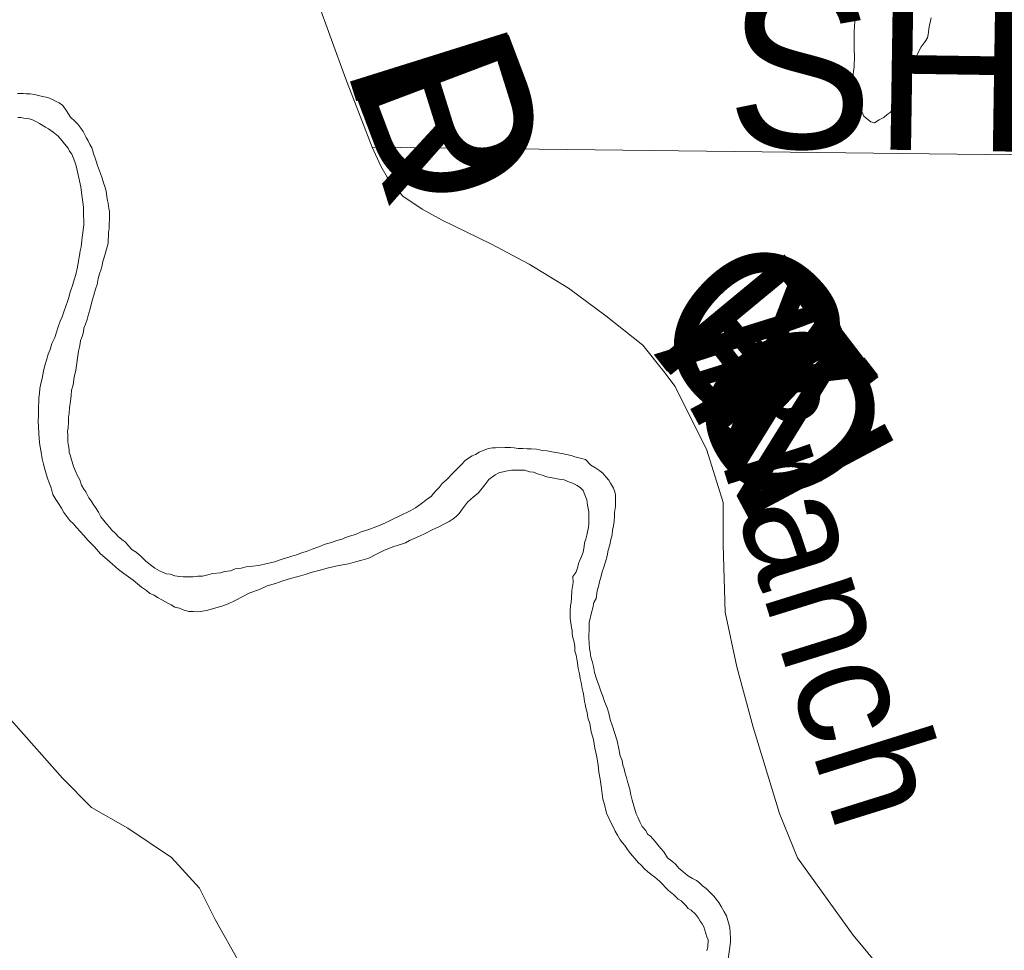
# Model space of a CAD drawing. Header units: feet. Extents: x 92 to 141.3, y -5 to 23.6.
# Tile 85 of 256: x 113.248 to 113.94, y 3.096 to 3.751. Entities that reach past the tile are written whole.
import ezdxf
from ezdxf.enums import TextEntityAlignment as Align

# ---------------------------------------------------------------- set-up
doc = ezdxf.new("R2010")
doc.units = ezdxf.units.FT
doc.header["$MEASUREMENT"] = 0
doc.linetypes.add('CUY - Design$0$DGN1', pattern=[2231.760665, 0, -2231.760665])
for name, color, linetype, lineweight in [('CUY - Design$0$GM_X_City_Street', 7, 'Continuous', 0), ('CUY - Design$0$GM_X_Corporation', 7, 'CUY - Design$0$DGN1', 13), ('CUY - Design$0$GM_X_Major_River', 5, 'Continuous', 13), ('CUY - Design$0$GM_X_Major_River_Text', 5, 'Continuous', 0), ('CUY - Design$0$GM_X_Minor_Lake', 5, 'Continuous', 0)]:
    doc.layers.add(name, color=color, linetype=linetype, lineweight=lineweight)
doc.layers.add('TX_X_20', color=7, linetype='Continuous')
doc.styles.add('CUY - Design$0$Styledgn030', font='dgn030.shx')
doc.styles.add('CUY - Design$0$Styledgn031', font='dgn031.shx')

msp = doc.modelspace()

# ---------------------------------------------------------------- linework, layer by layer
at = {"layer": 'CUY - Design$0$GM_X_City_Street', "flags": 128}
for points in [[(113.49595, 3.66102), (113.48856, 3.67979), (113.47719, 3.70951), (113.45704, 3.76511), (113.43925, 3.81448), (113.43345, 3.82836), (113.42855, 3.835), (113.42404, 3.83873)], [(113.86495, 3.06948), (113.83407, 3.1069), (113.79498, 3.16124), (113.78224, 3.19229), (113.76381, 3.25305), (113.75215, 3.29559), (113.74402, 3.33402), (113.74271, 3.38125), (113.74271, 3.41115), (113.73117, 3.44789), (113.70881, 3.49257), (113.70102, 3.50315), (113.68619, 3.52163), (113.66004, 3.54243), (113.63398, 3.5619), (113.60626, 3.57874), (113.5792, 3.59293), (113.54513, 3.60969), (113.53101, 3.61736), (113.51749, 3.6266), (113.51287, 3.63155), (113.50635, 3.63989), (113.50189, 3.64765), (113.49595, 3.66102)], [(113.49595, 3.66102), (114.31847, 3.65122)], [(113.55638, 2.70887), (113.52313, 2.76576), (113.50725, 2.79921), (113.49062, 2.84751), (113.47399, 2.89827), (113.43864, 2.98704), (113.41348, 3.05846), (113.40252, 3.08736), (113.38539, 3.11792), (113.37439, 3.13981), (113.35475, 3.16133), (113.32399, 3.18206), (113.29856, 3.19659), (113.27809, 3.21728), (113.24371, 3.25617), (113.20238, 3.30085), (113.16188, 3.348), (113.13077, 3.3807), (113.09066, 3.42248), (113.05998, 3.44809), (112.99364, 3.49483), (112.98733, 3.49849)]]:
    msp.add_lwpolyline(points, dxfattribs=at)
at = {"layer": 'CUY - Design$0$GM_X_Corporation', "flags": 128}
for points in [[(112.94219, 3.88668), (112.92863, 3.87531), (112.95793, 3.81248), (112.94861, 3.81084), (112.95859, 3.78186), (112.97514, 3.76798), (112.98192, 3.76786), (113.0003, 3.74256), (113.01368, 3.7194), (113.03014, 3.73274), (113.04485, 3.77314), (113.02957, 3.8231), (113.04078, 3.82718), (113.06039, 3.76305), (113.07009, 3.78485), (113.08737, 3.81876), (113.11139, 3.84639), (113.10886, 3.85375), (113.11984, 3.85822), (113.16845, 3.87506), (113.20519, 3.89038), (113.22146, 3.89315), (113.22854, 3.89344), (113.24309, 3.89267), (113.26395, 3.89047), (113.32205, 3.88302), (113.32274, 3.92313), (113.35358, 3.92205), (113.35279, 3.87681), (113.37315, 3.87173), (113.38711, 3.86301), (113.39477, 3.89375), (113.40932, 3.90829), (113.45075, 3.8834), (113.45831, 3.89209), (113.4615, 3.90401), (113.41207, 3.91819), (113.42165, 3.95395), (113.47109, 3.93978), (113.48296, 3.98409), (113.50298, 4.04571), (113.62639, 4.04787), (113.60637, 3.98624), (113.75178, 3.98878), (113.74897, 3.82794), (113.80592, 3.82595), (113.80606, 3.83418), (113.8519, 3.83258), (113.85503, 3.89215), (113.94069, 3.88766), (113.93959, 3.82493), (114.04289, 3.89726), (114.07658, 3.89549), (114.07607, 3.8811), (114.21587, 3.87622), (114.21341, 3.80591), (114.28716, 3.80205), (114.28571, 3.71875), (114.34877, 3.71544), (114.35105, 3.72716), (114.35556, 3.7364), (114.36056, 3.73965), (114.45795, 3.93933), (114.56408, 3.93747), (114.57426, 3.94766), (114.58881, 3.96499), (114.60335, 3.97677), (114.81431, 4.19377), (114.84069, 4.23531), (114.86993, 4.2747), (115.44633, 5.22009), (115.50102, 5.30945), (115.52838, 5.36403), (115.54788, 5.4201), (115.56609, 5.50089), (115.57251, 5.53071), (115.56823, 5.56032), (115.54169, 5.69672), (115.52856, 5.75832), (115.51673, 5.79479), (115.49355, 5.82196), (115.49211, 5.83224), (115.669, 5.83398), (115.8477, 5.83484), (115.91124, 5.95021), (116.04276, 5.95703), (116.32771, 5.94325), (116.47384, 5.95348), (116.97435, 5.93963), (116.99262, 5.95333), (117.23009, 5.94983), (117.23374, 5.94298), (117.32085, 5.94295), (117.38705, 6.00814), (117.41011, 6.02356), (117.43539, 6.0387), (117.46314, 6.05337), (117.48873, 6.06525), (117.51317, 6.07521), (117.54127, 6.08508), (117.56443, 6.09202), (117.58045, 6.0962), (117.60001, 6.10065), (117.6313, 6.10629), (117.65379, 6.10925), (117.67248, 6.11102), (117.6978, 6.11245), (117.72894, 6.11267), (117.7754, 6.11104), (118.36809, 6.09035), (118.38557, 6.08974), (118.38322, 6.00934), (118.379, 5.96497), (118.3705, 5.91717), (118.34637, 5.8457), (118.18092, 5.84355), (118.18138, 5.56514), (118.17276, 4.83841), (118.16283, 4.08284), (118.15867, 3.55865), (117.62314, 3.57161), (117.54442, 3.57456), (117.54423, 3.56301), (117.14798, 3.56579), (117.14815, 3.45072), (117.01264, 3.4513), (117.01409, 3.58495), (116.35081, 3.60221), (114.93616, 3.64097), (114.91521, 3.63848), (114.90212, 3.63368), (114.86548, 3.63411), (114.86573, 3.6412), (114.86156, 3.644), (114.06143, 3.65609), (113.05835, 3.67123), (112.97439, 3.66664), (112.97399, 3.63234), (112.95472, 3.63808), (112.94314, 3.64958), (112.93527, 3.66233), (112.91858, 3.7163), (112.90068, 3.76531), (112.89236, 3.78548), (112.87869, 3.80398), (112.86049, 3.82288), (112.83283, 3.83884), (112.81714, 3.84743), (112.79486, 3.85558), (112.7668, 3.86865), (112.75523, 3.87685), (112.74613, 3.88629), (112.73411, 3.9048), (112.725, 3.9192), (112.7093, 3.9315), (112.69486, 3.93474), (112.67139, 3.93339), (112.62733, 3.92823), (112.60304, 3.92317), (112.55325, 3.91015), (112.54212, 3.9101), (112.53387, 3.91377), (112.52475, 3.92982), (112.51894, 3.93969), (112.50985, 3.94543), (112.49213, 3.94658), (112.48101, 3.94818), (112.47357, 3.95269), (112.46652, 3.9642), (112.45862, 3.98479), (112.45353, 4.02108), (112.45757, 4.04337), (112.47025, 4.06736), (112.48624, 4.086), (112.49938, 4.09638), (112.51665, 4.10388), (112.54711, 4.11062), (112.57965, 4.11366), (112.59775, 4.1187), (112.61628, 4.12167), (112.66033, 4.12806), (112.67062, 4.13265), (112.68253, 4.14013), (112.6973, 4.1567), (112.70918, 4.17285), (112.72519, 4.18777), (112.73668, 4.19897), (112.75841, 4.22547), (112.77231, 4.25483), (112.77553, 4.27299), (112.77298, 4.29361), (112.76839, 4.30927), (112.75969, 4.32202), (112.74894, 4.33145), (112.73408, 4.33881), (112.72007, 4.33875), (112.70444, 4.3329), (112.67978, 4.31958), (112.65715, 4.31205), (112.63656, 4.30989), (112.62049, 4.31064), (112.60688, 4.31512), (112.58952, 4.32906), (112.57711, 4.34344), (112.56755, 4.36444), (112.56253, 4.38381), (112.53207, 4.37872), (112.50738, 4.37035), (112.48312, 4.35868), (112.43584, 4.3333), (112.4198, 4.32704), (112.41033, 4.32534), (112.39756, 4.32693), (112.38519, 4.32935), (112.37156, 4.33919), (112.35586, 4.35108), (112.34551, 4.36341), (112.33802, 4.38318), (112.31844, 4.43919), (112.31634, 4.4495), (112.31711, 4.46229), (112.32197, 4.48253), (112.32853, 4.49287), (112.36413, 4.55451), (112.40097, 4.61533), (112.40712, 4.62319), (112.41492, 4.62983), (112.42766, 4.63649), (112.45112, 4.64196), (112.48945, 4.63843), (112.508, 4.63439), (112.57317, 4.61448), (112.58842, 4.61207), (112.60366, 4.61421), (112.61764, 4.62046), (112.63328, 4.62342), (112.65141, 4.62268), (112.67076, 4.62607), (112.68762, 4.6344), (112.70854, 4.65636), (112.71997, 4.68364), (112.72444, 4.70058), (112.72602, 4.71833), (112.71812, 4.73685), (112.70746, 4.74956), (112.66977, 4.77665), (112.64911, 4.7914), (112.63464, 4.80495), (112.61727, 4.82344), (112.59786, 4.83572), (112.5731, 4.84551), (112.5496, 4.84994), (112.55095, 5.03353), (112.61164, 4.99874), (112.65662, 4.97915), (112.68302, 4.97143), (112.70238, 4.97111), (112.71391, 4.97323), (112.73159, 4.98156), (112.7472, 4.99401), (112.75702, 5.00932), (112.76638, 5.04072), (112.78259, 5.10928), (112.79384, 5.18153), (112.79992, 5.20879), (112.80844, 5.24224), (112.81905, 5.26829), (112.83827, 5.30386), (112.85097, 5.32207), (112.93222, 5.40454), (112.94864, 5.41824), (112.98276, 5.43861), (113.01399, 5.45815), (113.01927, 5.74802), (113.07726, 5.79766), (113.11292, 5.82725), (113.40537, 5.82612), (114.07004, 5.82775), (114.1077, 5.82795), (114.0993, 5.81278), (114.07936, 5.78816), (114.04137, 5.73391), (114.03567, 5.72272), (114.00995, 5.69609), (114.01889, 5.67397), (114.01401, 5.67179), (114.02934, 5.63384), (113.5937, 5.05572), (113.59353, 5.05004), (113.59284, 5.04232), (113.59207, 5.03716), (113.59145, 5.0339), (113.59065, 5.0303), (113.58973, 5.02671), (113.58755, 5.0197), (113.58487, 5.01276), (113.58285, 5.00828), (113.58091, 5.00442), (113.55284, 5.01998), (113.53917, 4.99893), (113.55661, 4.98088), (113.56165, 4.97545), (113.56523, 4.97136), (113.5698, 4.96585), (113.57304, 4.96173), (113.57604, 4.95772), (113.38191, 4.79482), (113.3857, 5.01219), (113.37956, 5.00132), (113.32108, 4.91912), (113.28454, 4.8746), (113.29914, 4.80265), (113.34297, 4.79922), (113.35026, 4.72728), (113.20045, 4.63139), (112.96293, 4.41564), (112.92997, 4.37122), (112.89601, 4.33334), (112.86718, 4.27883), (112.8506, 4.20852), (112.85178, 4.07265), (112.87231, 4.01103), (112.94219, 3.88668)], [(112.97399, 3.63234), (112.97439, 3.66664), (113.05835, 3.67123), (114.06143, 3.65609), (114.86156, 3.644), (114.86573, 3.6412), (114.86548, 3.63411), (114.86467, 3.61066), (114.53544, 3.30008), (114.5284, 2.89824), (114.84319, 2.89096), (114.83913, 2.73911), (114.91785, 2.73657), (114.91883, 2.72834), (114.95177, 2.72859), (114.95084, 2.7129), (115.00316, 2.71189), (114.99891, 2.56074), (114.99132, 2.35905), (114.99129, 2.35825), (115.03398, 2.35704), (115.0227, 2.12375), (115.10429, 2.1217), (115.10516, 2.01028), (115.18054, 2.00979), (115.18053, 1.98379), (115.1472, 1.98121), (115.14556, 1.7905), (115.17768, 1.79141), (115.17717, 1.74312), (115.11542, 1.74093), (115.11296, 1.49614), (114.95353, 1.49698), (114.9532, 1.4099), (114.92472, 1.35952), (114.79342, 1.40702), (114.79248, 1.36078), (114.65943, 1.25225), (114.66461, 1.23895), (114.65126, 1.24936), (114.56926, 1.19514), (114.56664, 1.06922), (114.33886, 1.06901), (114.23347, 1.01043), (114.2336, 0.97494), (114.16647, 0.97432), (114.18651, 0.9024), (114.50577, 0.79217), (114.50763, 0.72327), (114.56779, 0.72254), (114.56719, 0.24584), (114.4594, 0.29164), (114.33374, 0.3479), (114.22844, 0.3925), (114.11401, 0.44109), (114.04268, 0.47301), (113.98206, 0.50427), (113.6214, 0.72417), (113.57242, 0.72388), (113.47651, 0.72337), (113.20747, 0.72169), (112.96734, 0.72117), (112.9621, 1.05217), (112.91632, 1.07122), (112.87552, 1.08496), (112.83307, 1.09786), (112.79929, 1.10587), (112.77541, 1.11065), (112.73998, 1.11947), (112.71072, 1.12751), (112.67118, 1.13589), (112.61394, 1.14786), (112.57975, 1.15463), (112.54145, 1.1622), (112.51675, 1.16697), (112.45169, 1.17806), (112.39652, 1.18674), (112.38308, 1.5294), (112.43314, 1.56165), (112.47447, 1.53611), (112.49632, 1.52843), (112.52557, 1.5208), (112.55893, 1.51444), (112.5758, 1.51332), (112.59183, 1.51508), (112.60371, 1.52258), (112.6381, 1.54757), (112.81904, 1.67995), (112.82642, 1.68454), (112.83173, 1.68993), (112.83659, 1.70151), (112.83979, 1.71555), (112.96196, 1.71352), (112.96581, 2.04465), (111.89205, 2.04908), (111.89029, 2.06721), (111.88113, 2.14837), (111.87189, 2.24149), (111.86276, 2.31853), (111.85878, 2.36179), (111.85163, 2.44892), (111.84831, 2.50565), (111.84609, 2.51789), (111.84489, 2.53817), (111.84376, 2.5549), (111.90575, 2.71485), (112.16404, 2.71729), (112.15039, 2.7329), (112.11331, 2.7319), (112.1042, 2.74424), (112.05677, 2.76052), (112.06161, 2.78488), (112.0541, 2.8096), (112.04866, 2.83185), (112.0321, 2.85323), (112.85728, 2.84182), (112.85606, 3.05545), (112.16907, 3.06744), (112.18442, 3.09421), (112.22958, 3.09118), (112.23505, 3.12128), (112.19501, 3.12396), (112.19521, 3.12708), (112.19428, 3.14531), (112.19298, 3.15891), (112.29991, 3.15891), (112.29179, 3.33055), (112.51422, 3.27345), (112.7218, 3.23041), (112.74667, 3.22454), (112.75896, 3.221), (112.78499, 3.20961), (112.8761, 3.15101), (112.91027, 3.12823), (112.9298, 3.11277), (112.98267, 3.07281), (112.97152, 3.34194), (112.97223, 3.48015), (112.97399, 3.63234)]]:
    msp.add_lwpolyline(points, dxfattribs=at)
at = {"layer": 'CUY - Design$0$GM_X_Major_River', "flags": 128}
for points in [[(113.24638, 3.69869), (113.24844, 3.69873), (113.25051, 3.69877), (113.25258, 3.6984), (113.25547, 3.69845), (113.25836, 3.6981), (113.26127, 3.69733), (113.26417, 3.69656), (113.2679, 3.6958), (113.27164, 3.69422), (113.27373, 3.69302), (113.27581, 3.69224), (113.27832, 3.69022), (113.28087, 3.68656), (113.28384, 3.68207), (113.28678, 3.67924), (113.28889, 3.67722), (113.291, 3.67437), (113.2927, 3.67192), (113.29484, 3.66783), (113.29612, 3.66538), (113.2974, 3.66293), (113.29869, 3.66048), (113.29955, 3.65843), (113.3, 3.65637), (113.30087, 3.65391), (113.30176, 3.65104), (113.30263, 3.64817), (113.3048, 3.64243), (113.3061, 3.63915), (113.30699, 3.63587), (113.30786, 3.63341), (113.30875, 3.63012), (113.30924, 3.626), (113.3097, 3.62354), (113.31015, 3.62148), (113.31063, 3.61777), (113.31108, 3.61572), (113.31113, 3.61283), (113.31118, 3.60994), (113.31083, 3.60704)], [(113.24669, 3.68177), (113.24876, 3.68181), (113.25083, 3.68144), (113.25372, 3.68108), (113.25663, 3.68031), (113.25996, 3.67872), (113.26205, 3.67753), (113.26622, 3.67513), (113.26831, 3.67393), (113.27165, 3.67152), (113.27501, 3.66869), (113.27796, 3.66545), (113.27965, 3.66342), (113.28218, 3.66016), (113.28305, 3.65811), (113.28474, 3.65608), (113.28561, 3.65362), (113.2869, 3.65076), (113.28778, 3.64788), (113.29004, 3.63719), (113.29094, 3.63308), (113.29143, 3.62897), (113.29191, 3.62567), (113.29238, 3.62238), (113.29286, 3.61867), (113.29292, 3.61537), (113.29297, 3.61248), (113.29303, 3.60959), (113.29309, 3.60629), (113.29274, 3.60298), (113.29237, 3.6005), (113.292, 3.59801), (113.29165, 3.59512), (113.29131, 3.59098), (113.29054, 3.58808), (113.29019, 3.58477), (113.28943, 3.58104), (113.28869, 3.57648), (113.28754, 3.57151)], [(113.31083, 3.60704), (113.31089, 3.60374), (113.31053, 3.60085), (113.31025, 3.59341), (113.30831, 3.58677), (113.30715, 3.58262), (113.30637, 3.58054), (113.306, 3.57806), (113.30523, 3.57515), (113.30405, 3.57182), (113.30329, 3.56851), (113.30254, 3.56437), (113.30136, 3.56104), (113.3002, 3.55689), (113.29903, 3.55315), (113.29748, 3.54735), (113.29632, 3.54361), (113.29556, 3.53988), (113.29438, 3.53655), (113.2932, 3.53364), (113.29283, 3.53115), (113.29207, 3.52784), (113.29089, 3.52493), (113.29051, 3.52285), (113.29014, 3.52037), (113.28937, 3.51747), (113.28755, 3.50422), (113.28641, 3.49925), (113.28568, 3.49387), (113.28451, 3.49013), (113.28417, 3.48641), (113.28383, 3.48227), (113.28309, 3.47771), (113.28275, 3.47399), (113.28239, 3.4711), (113.28245, 3.4678), (113.28211, 3.46366), (113.28175, 3.46118), (113.2818, 3.45829), (113.28184, 3.45623), (113.28188, 3.45375), (113.28235, 3.45087), (113.28281, 3.4484), (113.28285, 3.44634), (113.28372, 3.44388), (113.28417, 3.44182), (113.28503, 3.43978), (113.28592, 3.43649), (113.28722, 3.43321), (113.28851, 3.43035), (113.29022, 3.42708), (113.29153, 3.42339), (113.29323, 3.42053), (113.29451, 3.41849), (113.29665, 3.4144), (113.29834, 3.41237), (113.29962, 3.40992), (113.30132, 3.40747), (113.30344, 3.40421), (113.30516, 3.40094), (113.30726, 3.39851), (113.30896, 3.39606), (113.31107, 3.39363), (113.31276, 3.3916), (113.31528, 3.38917), (113.31738, 3.38714), (113.3199, 3.38513), (113.32241, 3.38311), (113.32452, 3.38067), (113.32705, 3.37783), (113.32997, 3.37624), (113.33333, 3.373), (113.33669, 3.36976), (113.34297, 3.36493), (113.34631, 3.36293), (113.34839, 3.36214), (113.35131, 3.36096), (113.35379, 3.3606), (113.35711, 3.35942), (113.36042, 3.35907), (113.3629, 3.3587), (113.36497, 3.35875), (113.36703, 3.35878), (113.36992, 3.35884), (113.37321, 3.35932), (113.37651, 3.35938), (113.38021, 3.36027), (113.38391, 3.36117), (113.38927, 3.36169), (113.39214, 3.36257), (113.39626, 3.36306), (113.39954, 3.36436), (113.40366, 3.36485), (113.40736, 3.36575), (113.41189, 3.36625), (113.41601, 3.36674), (113.42012, 3.36765), (113.42423, 3.36855), (113.42752, 3.36944), (113.43121, 3.37075), (113.43408, 3.37163)], [(113.28754, 3.57151), (113.28637, 3.56777), (113.28521, 3.56362), (113.28404, 3.5603), (113.28325, 3.55822), (113.28248, 3.55531), (113.28171, 3.55241), (113.28053, 3.54908), (113.27935, 3.54576), (113.27778, 3.5416), (113.27659, 3.53869), (113.27542, 3.53536), (113.27425, 3.53163), (113.27268, 3.52705), (113.2707, 3.52289), (113.26953, 3.51874), (113.26794, 3.51541), (113.26678, 3.51125), (113.26561, 3.50752), (113.26486, 3.50337), (113.26372, 3.4984), (113.26296, 3.49467), (113.2622, 3.49135), (113.26185, 3.48763), (113.26149, 3.48473), (113.26155, 3.48184), (113.2612, 3.47853), (113.26126, 3.47523), (113.26131, 3.47234), (113.26098, 3.46821), (113.26162, 3.45584), (113.26212, 3.45131), (113.26303, 3.44637), (113.26394, 3.44185), (113.26483, 3.43815), (113.26573, 3.43445), (113.26662, 3.43116), (113.2675, 3.42829), (113.26879, 3.42501), (113.2701, 3.42132), (113.27142, 3.41681), (113.27355, 3.41313), (113.27526, 3.41028), (113.27739, 3.40702), (113.27909, 3.40416), (113.28121, 3.40131), (113.28332, 3.39846), (113.28585, 3.39603), (113.28795, 3.3936), (113.29048, 3.39075), (113.29301, 3.38791), (113.29596, 3.38467), (113.30059, 3.3798), (113.30481, 3.37493), (113.30943, 3.37089), (113.3132, 3.36766), (113.3174, 3.36402), (113.32117, 3.36121), (113.32451, 3.3588), (113.32786, 3.35638), (113.33079, 3.35396), (113.33373, 3.35154), (113.33708, 3.34913), (113.33959, 3.34711), (113.3425, 3.34593), (113.34501, 3.34433), (113.34835, 3.34233), (113.3521, 3.34034), (113.3546, 3.33914), (113.3571, 3.33754), (113.36042, 3.33678), (113.36292, 3.33559), (113.36707, 3.33443), (113.36996, 3.33448), (113.37327, 3.33414), (113.37656, 3.33461), (113.37944, 3.33508), (113.39012, 3.33818), (113.39463, 3.33991), (113.39954, 3.34207), (113.40445, 3.34464), (113.40976, 3.34763), (113.41673, 3.34983), (113.42205, 3.35241), (113.4278, 3.35417), (113.43313, 3.35592), (113.43847, 3.35768), (113.44381, 3.35902), (113.44874, 3.36035), (113.45366, 3.3621), (113.45941, 3.36345), (113.46516, 3.36521), (113.47133, 3.36656), (113.47914, 3.36795), (113.48407, 3.36928), (113.48859, 3.37061), (113.49352, 3.37194), (113.49842, 3.37451), (113.50456, 3.37752), (113.51112, 3.38012), (113.51645, 3.38188)], [(113.43408, 3.37163), (113.43654, 3.3725), (113.43941, 3.37338), (113.4427, 3.37427), (113.44639, 3.37558), (113.45008, 3.37689), (113.45377, 3.3782), (113.45828, 3.37994), (113.46279, 3.38167), (113.46731, 3.383), (113.471, 3.38431), (113.4747, 3.3852), (113.47715, 3.38649), (113.48002, 3.38737), (113.48413, 3.38869), (113.48822, 3.39042), (113.49356, 3.39217), (113.49848, 3.39392), (113.50257, 3.39565), (113.50626, 3.39737), (113.51076, 3.39952), (113.51444, 3.40124), (113.52303, 3.40553), (113.5263, 3.40725), (113.52955, 3.40979), (113.5324, 3.4119), (113.53485, 3.4136), (113.5373, 3.4153), (113.53891, 3.41739), (113.54093, 3.4195), (113.54296, 3.4216), (113.54497, 3.42453), (113.54822, 3.42707), (113.55308, 3.43212), (113.55511, 3.43422), (113.55835, 3.43758), (113.56159, 3.44095), (113.56607, 3.44392), (113.56854, 3.4448), (113.57098, 3.44649), (113.57508, 3.44822), (113.57754, 3.4491), (113.58042, 3.44957), (113.58248, 3.4496), (113.5866, 3.4501), (113.58908, 3.44973), (113.59321, 3.44981), (113.59569, 3.44945), (113.59859, 3.44909), (113.60189, 3.44915), (113.60479, 3.44879), (113.60768, 3.44885), (113.6114, 3.44851), (113.61554, 3.44776), (113.61885, 3.44741), (113.62216, 3.44665), (113.62506, 3.44629), (113.6292, 3.44555), (113.63252, 3.44478), (113.63584, 3.44402), (113.63833, 3.44324), (113.64123, 3.44247), (113.64579, 3.44132), (113.64958, 3.43727), (113.6525, 3.43567), (113.65585, 3.43326), (113.65794, 3.43165), (113.66047, 3.42881), (113.66216, 3.42678), (113.66344, 3.42474), (113.66557, 3.42106), (113.66644, 3.4186), (113.66689, 3.41655), (113.66697, 3.41242), (113.66701, 3.41036), (113.66705, 3.40829), (113.6663, 3.40415), (113.66635, 3.40126), (113.666, 3.39795), (113.66565, 3.39464), (113.66487, 3.39174), (113.66452, 3.38843), (113.66376, 3.38511), (113.663, 3.38138), (113.66183, 3.37764), (113.66109, 3.3735), (113.65993, 3.36935), (113.65875, 3.36561), (113.65758, 3.36229), (113.65681, 3.35938), (113.65565, 3.35523), (113.65488, 3.35192), (113.65411, 3.34901), (113.65338, 3.34363), (113.65179, 3.34071), (113.65103, 3.33698), (113.64987, 3.33283), (113.6491, 3.32951), (113.64833, 3.32702), (113.6484, 3.32331), (113.64812, 3.31587)], [(113.51645, 3.38188), (113.51932, 3.38276), (113.52218, 3.38446), (113.52546, 3.38576), (113.52914, 3.38749), (113.53406, 3.38964), (113.53814, 3.39179), (113.54265, 3.39394), (113.54673, 3.39608), (113.55, 3.39779), (113.55286, 3.3995), (113.5549, 3.40119), (113.55692, 3.40329), (113.55933, 3.40664), (113.56297, 3.41125), (113.56702, 3.41505), (113.57028, 3.41758), (113.5723, 3.4201), (113.57512, 3.42345), (113.57794, 3.42723), (113.58242, 3.43061), (113.58487, 3.4319), (113.5898, 3.43323), (113.59392, 3.43372), (113.59846, 3.43381), (113.603, 3.4339), (113.60674, 3.43273), (113.60922, 3.43237), (113.61213, 3.43118), (113.61545, 3.43042), (113.61877, 3.42925), (113.6225, 3.42849), (113.62582, 3.42773), (113.62872, 3.42737), (113.63078, 3.427), (113.63453, 3.42542), (113.63661, 3.42463), (113.63994, 3.42305), (113.64245, 3.42145), (113.64414, 3.41941), (113.64543, 3.41655), (113.64673, 3.41286), (113.64721, 3.40915), (113.64812, 3.40463), (113.64819, 3.40133), (113.64822, 3.39926), (113.64828, 3.39637), (113.64792, 3.39348), (113.64715, 3.39057), (113.64678, 3.38809), (113.64601, 3.38519), (113.64523, 3.38269), (113.64486, 3.38021), (113.64411, 3.37607), (113.64293, 3.37315), (113.64214, 3.37108), (113.64096, 3.36816), (113.64019, 3.36485), (113.63901, 3.36193), (113.637, 3.35901), (113.63708, 3.35488), (113.63636, 3.34909), (113.63604, 3.34371), (113.63568, 3.34082), (113.63531, 3.33874), (113.63498, 3.33461), (113.63501, 3.33255), (113.63507, 3.32966), (113.63554, 3.32637), (113.63601, 3.32307), (113.63647, 3.32102), (113.63651, 3.31854), (113.63697, 3.31607), (113.63786, 3.31279), (113.63832, 3.30991), (113.63839, 3.30661), (113.63926, 3.30373), (113.63973, 3.30085), (113.64019, 3.29838), (113.64068, 3.29427), (113.64157, 3.29057), (113.64205, 3.28727), (113.64292, 3.2844), (113.64341, 3.28028), (113.64429, 3.27741), (113.64475, 3.27494), (113.64523, 3.27123), (113.64568, 3.26918), (113.64614, 3.26671), (113.64703, 3.26343), (113.64751, 3.25972), (113.64883, 3.25562), (113.64976, 3.24986), (113.65151, 3.24452), (113.65245, 3.23835), (113.6538, 3.23218), (113.65473, 3.22642), (113.65524, 3.22148), (113.65615, 3.21654), (113.65663, 3.21325), (113.6571, 3.20995)], [(113.64812, 3.31587), (113.64867, 3.30845), (113.64913, 3.30598), (113.64961, 3.30228), (113.65049, 3.29941), (113.65138, 3.29571), (113.65229, 3.2916), (113.65361, 3.28708), (113.65534, 3.28257), (113.65666, 3.27847), (113.65796, 3.27478), (113.65927, 3.27109), (113.66101, 3.26658), (113.66231, 3.26289), (113.66322, 3.25837), (113.66495, 3.25386), (113.66628, 3.24934), (113.66804, 3.2436), (113.66938, 3.23785), (113.6703, 3.23291), (113.6716, 3.22963), (113.67207, 3.22634), (113.67294, 3.22388), (113.6734, 3.22141), (113.67471, 3.21772), (113.6756, 3.21402), (113.67692, 3.20951), (113.67783, 3.2054), (113.67872, 3.2017), (113.68137, 3.19226), (113.68266, 3.1898), (113.68396, 3.18652), (113.68567, 3.18326), (113.6882, 3.18041), (113.68948, 3.17796), (113.69158, 3.17635), (113.69494, 3.1727), (113.69664, 3.17026), (113.69875, 3.16782), (113.70086, 3.16538), (113.70341, 3.1613), (113.70718, 3.15849), (113.70928, 3.15646), (113.71139, 3.15403), (113.71432, 3.15161), (113.71768, 3.14878), (113.72102, 3.14678), (113.72394, 3.14519), (113.72603, 3.14357), (113.72813, 3.14155), (113.73065, 3.13953), (113.73317, 3.13711), (113.73611, 3.13427), (113.7395, 3.12979), (113.7412, 3.12694), (113.74333, 3.12327), (113.74504, 3.12041), (113.74725, 3.11219), (113.74781, 3.10477), (113.74786, 3.10189), (113.74567, 3.08657)], [(113.6571, 3.20995), (113.65758, 3.20625), (113.65807, 3.20254), (113.65894, 3.19967), (113.66072, 3.19269), (113.66245, 3.18859), (113.66373, 3.18614), (113.66545, 3.18246), (113.66674, 3.18), (113.66844, 3.17715), (113.67015, 3.17388), (113.67184, 3.17184), (113.67353, 3.16981), (113.67481, 3.16777), (113.67651, 3.16533), (113.67861, 3.16289), (113.68072, 3.16046), (113.68283, 3.15802), (113.68493, 3.156), (113.68745, 3.15357), (113.68956, 3.15154), (113.69207, 3.14953), (113.69459, 3.14751), (113.69794, 3.14469), (113.70004, 3.14266), (113.70215, 3.14023), (113.70425, 3.1382), (113.70761, 3.13538), (113.71097, 3.13214), (113.71306, 3.13094), (113.71642, 3.1277), (113.71811, 3.12567), (113.7202, 3.12447), (113.72313, 3.12164), (113.72525, 3.11879), (113.72653, 3.11675), (113.72781, 3.11471), (113.72908, 3.11267), (113.73128, 3.1057), (113.73214, 3.10365), (113.73182, 3.09869), (113.73105, 3.09578)]]:
    msp.add_lwpolyline(points, dxfattribs=at)
at = {"layer": 'CUY - Design$0$GM_X_Minor_Lake', "flags": 128}
msp.add_lwpolyline([(113.8361, 3.75293), (113.83534, 3.7492), (113.83498, 3.7463), (113.83464, 3.74217), (113.83473, 3.73763), (113.8348, 3.73391), (113.83487, 3.72979), (113.83496, 3.72484), (113.83469, 3.7174), (113.83396, 3.71243), (113.834, 3.70996), (113.83405, 3.70748), (113.83451, 3.70501), (113.835, 3.70089), (113.83586, 3.69884), (113.83632, 3.69596), (113.83805, 3.69187), (113.83893, 3.689), (113.84022, 3.68613), (113.84152, 3.68285), (113.84446, 3.68043), (113.84655, 3.67882), (113.84904, 3.67804), (113.85231, 3.68017), (113.85558, 3.68189), (113.85801, 3.684), (113.86005, 3.68527), (113.86288, 3.68863), (113.86488, 3.69197), (113.86607, 3.69488), (113.86767, 3.6978), (113.86885, 3.70072), (113.87005, 3.7028), (113.87084, 3.70488), (113.8724, 3.70945), (113.87399, 3.71279), (113.87515, 3.71735), (113.87755, 3.72152), (113.87911, 3.72609), (113.8819, 3.73151), (113.88472, 3.73528), (113.88633, 3.73779), (113.88669, 3.74027), (113.88742, 3.74566), (113.88895, 3.75188)], dxfattribs=at)

# ---------------------------------------------------------------- texts
at = {"layer": 'CUY - Design$0$GM_X_Major_River_Text', "style": 'CUY - Design$0$Styledgn031'}
msp.add_text('Branch', height=0.082333, rotation=287.37754, dxfattribs=at).set_placement((113.77117, 3.34405), align=Align.CENTER)
at = {"layer": 'TX_X_20', "style": 'CUY - Design$0$Styledgn030'}
for s, rotation, p in [('SHELDON', 359.11909, (113.7444, 3.66094)), ('R', 287.40185, (113.47652, 3.71926)), ('D', 290.71821, (113.47916, 3.71089)), ('G', 316.66174, (113.68213, 3.52755)), ('R', 309.59101, (113.68848, 3.52159)), ('Y', 307.88841, (113.69918, 3.50823)), ('T', 307.44366, (113.70473, 3.5011)), ('A', 307.88841, (113.69362, 3.51537)), ('O', 301.37984, (113.70897, 3.49559)), ('N', 298.041, (113.7136, 3.488)), ('ROCKY', 35.94215, (113.86724, 2.85774))]:
    msp.add_text(s, height=0.1157, rotation=rotation, dxfattribs=at).set_placement(p)

doc.saveas('drawing.dxf')
